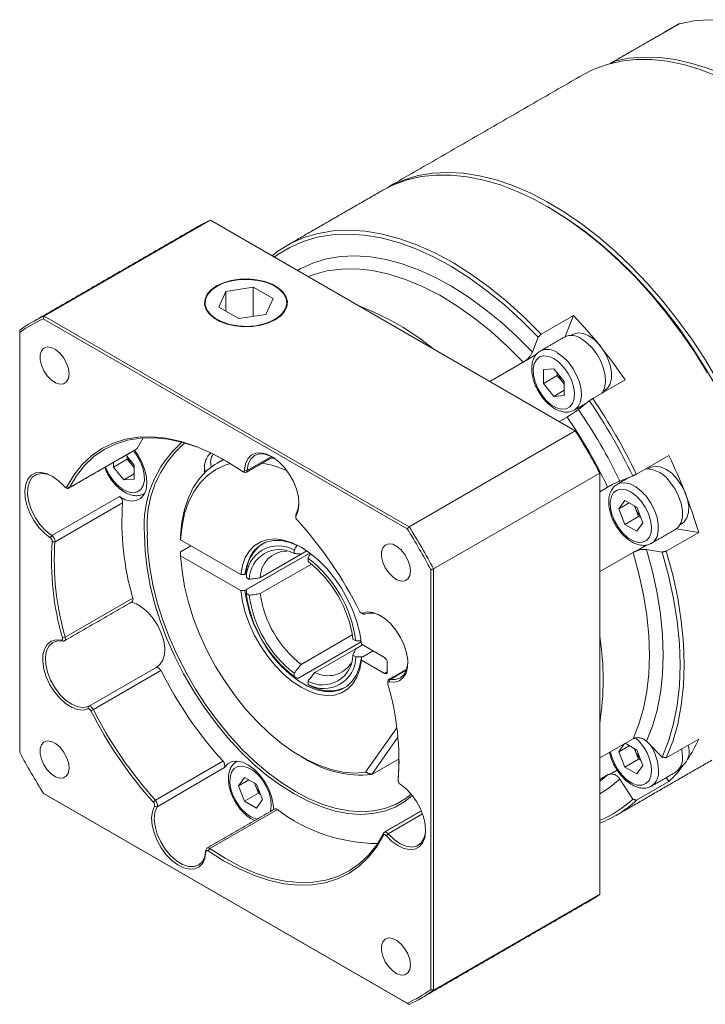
# Model space of a CAD drawing. Header units: millimetres. Extents: x -26 to 555, y -31 to 380.
# Tile 3 of 6: x 78 to 148, y 74 to 175. Entities that reach past the tile are written whole.
import ezdxf

# ---------------------------------------------------------------- set-up
doc = ezdxf.new("R2010")
doc.units = ezdxf.units.MM
doc.header["$LTSCALE"] = 5
doc.layers.get('0').update_dxf_attribs({"lineweight": 18})

msp = doc.modelspace()

# ---------------------------------------------------------------- linework, layer by layer
at = {"color": 7, "linetype": 'Continuous', "lineweight": 15}
for p, q in [((145.36, 174.99), (138.71, 171.15)), ((138.71, 171.15), (138.68, 171.01)), ((97.28, 154.83), (80.23, 145)), ((134.69, 133.23), (97.28, 154.83)), ((98.88, 147.54), (98.13, 145.93)), ((101.67, 147.97), (98.88, 147.54)), ((98.88, 145.5), (98.88, 147.54)), ((103.71, 146.79), (101.67, 147.97)), ((101.67, 144.98), (101.67, 147.97)), ((102.96, 145.18), (103.71, 146.79)), ((98.13, 145.93), (100.18, 144.75)), ((117.46, 123.18), (80.15, 144.72)), ((80.23, 145), (117.65, 123.4)), ((100.18, 144.75), (102.96, 145.18)), ((131.18, 143.15), (134.5, 145.06)), ((134.5, 145.06), (133.67, 142.9)), ((77.73, 143.55), (77.73, 143.33)), ((77.73, 143.33), (77.73, 100.24)), ((130.3, 141.29), (130.89, 142.83)), ((130.72, 141.09), (129.64, 140.46)), ((125.94, 138.29), (129.35, 140.26)), ((131.43, 139.51), (132.5, 139.6)), ((131.43, 138.09), (131.43, 139.51)), ((132.5, 139.6), (133.56, 138.28)), ((132.85, 138.91), (131.43, 138.09)), ((132.85, 138.91), (132.85, 139.16)), ((133.38, 138.25), (132.85, 138.91)), ((139.8, 138.46), (136.48, 136.55)), ((132.5, 136.77), (131.43, 138.09)), ((133.56, 137.39), (132.5, 136.77)), ((133.56, 138.03), (133.38, 138.25)), ((133.56, 138.28), (133.56, 136.87)), ((133.56, 136.87), (132.5, 136.77)), ((136.13, 136.31), (135.02, 135.42)), ((133.85, 134.65), (133.05, 134.19)), ((89.77, 131.43), (90.4, 132.5)), ((134.69, 133.23), (117.65, 123.4)), ((82.84, 127.43), (89.77, 131.43)), ((88.75, 130.33), (87.34, 129.52)), ((88.63, 130.73), (89.46, 129.71)), ((88.75, 130.33), (88.75, 130.59)), ((89.28, 129.67), (88.75, 130.33)), ((101.05, 129.18), (103.54, 130.61)), ((103.5, 130.45), (104, 130.31)), ((140.96, 128.79), (144.28, 130.71)), ((87.34, 129.52), (87.34, 129.98)), ((88.4, 128.2), (87.34, 129.52)), ((89.46, 129.45), (89.28, 129.67)), ((89.46, 129.71), (89.46, 128.29)), ((96.67, 129.52), (96.67, 128.93)), ((89.46, 128.81), (88.4, 128.2)), ((89.46, 128.29), (88.4, 128.2)), ((101.05, 129.18), (100.77, 129.19)), ((137.2, 128.9), (120.16, 119.06)), ((137.2, 129), (137.2, 128.9)), ((137.2, 85.69), (137.2, 128.9)), ((139.26, 128.08), (140.58, 128.6)), ((82.84, 127.43), (82.57, 127.49)), ((137.2, 126.99), (138.01, 127.46)), ((81.02, 122.49), (87.95, 126.49)), ((88.28, 125.85), (81.35, 121.85)), ((139.16, 125.22), (139.78, 126.09)), ((140.23, 125.83), (139.16, 125.22)), ((139.78, 126.09), (141, 125.39)), ((140.88, 125.25), (140.78, 125.51)), ((141.19, 124.46), (140.88, 125.25)), ((141, 125.39), (141.61, 123.81)), ((106.04, 124.57), (106.04, 124.4)), ((106.08, 124.73), (106.06, 124.5)), ((139.78, 123.64), (139.16, 125.22)), ((141.19, 124.46), (139.78, 123.64)), ((141.41, 124.33), (141.19, 124.46)), ((141, 122.94), (139.78, 123.64)), ((141.61, 123.81), (141, 122.94)), ((81.02, 122.49), (80.87, 122.25)), ((147.35, 122.81), (144.02, 120.89)), ((145.05, 123.17), (147.35, 122.81)), ((81.35, 121.85), (81.07, 121.86)), ((94.22, 120.83), (95.29, 121.45)), ((100.4, 118.49), (94.23, 122.06)), ((141.98, 121.51), (140.93, 120.9)), ((94.23, 120.42), (100.4, 116.86)), ((100.82, 116.86), (107.48, 120.7)), ((100.96, 116.94), (107.48, 120.7)), ((102.39, 118.16), (107.17, 120.92)), ((105.87, 121), (105.87, 120.65)), ((107.17, 120.92), (106.58, 120.58)), ((140.61, 120.76), (137.2, 118.79)), ((143.61, 120.8), (141.98, 121.06)), ((107.64, 119.56), (102.39, 116.53)), ((107.29, 119.83), (107.29, 120.18)), ((100.96, 118.58), (100.82, 118.49)), ((119.87, 75.91), (119.87, 119)), ((120.16, 119.06), (120.16, 75.85)), ((101.27, 117.99), (100.97, 118.17)), ((100.97, 116.53), (101.27, 116.36)), ((82.4, 112.07), (89.33, 116.07)), ((112.87, 114.53), (113.11, 114.43)), ((106.58, 109.27), (111.83, 112.3)), ((82.18, 111.67), (81.99, 111.77)), ((82.4, 112.07), (82.12, 112.01)), ((112.74, 111.59), (106.23, 107.83)), ((112.19, 111.69), (111.89, 111.86)), ((112.19, 110.87), (112.89, 111.28)), ((115.14, 109.99), (112.76, 111.36)), ((112.19, 110.87), (107.99, 108.45)), ((111.89, 110.23), (112.19, 110.05)), ((113.96, 110.66), (112.76, 109.97)), ((113.96, 110.66), (112.9, 110.05)), ((112.76, 109.72), (115.14, 108.35)), ((115.42, 108.52), (115.42, 109.5)), ((84.78, 104.97), (91.71, 108.97)), ((92.21, 108.63), (85.28, 104.63)), ((105.87, 108.38), (105.87, 108.04)), ((115.42, 108.52), (115.14, 108.35)), ((117.38, 108.7), (115.71, 107.73)), ((107.29, 107.22), (107.29, 107.57)), ((115.47, 107.49), (115.47, 107.32)), ((115.61, 107.47), (115.71, 107.73)), ((84.78, 104.97), (84.73, 104.71)), ((85.28, 104.63), (85.03, 104.51)), ((113.2, 98.21), (116.39, 102.76)), ((116.5, 101.8), (113.82, 97.98)), ((137.2, 99.68), (140.61, 101.65)), ((139.16, 100.32), (139.75, 101.15)), ((139.8, 101.18), (141, 100.48)), ((141.98, 101.39), (143.61, 99.77)), ((144.02, 99.69), (147.35, 101.61)), ((140.23, 100.93), (139.16, 100.32)), ((139.78, 98.74), (139.16, 100.32)), ((140.88, 100.34), (140.78, 100.61)), ((141.19, 99.56), (140.88, 100.34)), ((141, 100.48), (141.61, 98.9)), ((91.64, 95.33), (98.57, 99.33)), ((99.96, 99.32), (100, 99.34)), ((100, 99.34), (100.04, 99.36)), ((113.82, 97.98), (116.62, 99.59)), ((141.19, 99.56), (139.78, 98.74)), ((141.41, 99.43), (141.19, 99.56)), ((98.74, 98.68), (91.81, 94.67)), ((138.99, 98.43), (138.32, 98.04)), ((141, 98.03), (139.78, 98.74)), ((141.61, 98.9), (141, 98.03)), ((100.17, 96.81), (100.78, 97.68)), ((101.23, 97.42), (100.17, 96.81)), ((100.78, 97.68), (102.01, 96.98)), ((101.89, 96.84), (101.79, 97.1)), ((102.01, 96.98), (102.62, 95.4)), ((116.53, 97.51), (116.54, 97.55)), ((116.53, 97.51), (116.53, 97.35)), ((116.54, 97.37), (116.54, 97.55)), ((138.01, 97.95), (137.2, 97.48)), ((137.2, 97.25), (137.91, 97.86)), ((137.91, 97.86), (138.01, 97.95)), ((140.58, 95.46), (139.26, 97.51)), ((144.28, 97.25), (140.96, 95.33)), ((144.02, 97.66), (144.28, 97.25)), ((80.15, 96.06), (117.46, 74.52)), ((117.65, 74.4), (80.23, 96)), ((100.78, 95.23), (100.17, 96.81)), ((102.2, 96.05), (100.78, 95.23)), ((102.2, 96.05), (101.89, 96.84)), ((102.42, 95.92), (102.2, 96.05)), ((91.44, 95.13), (91.64, 95.33)), ((102.01, 94.53), (100.78, 95.23)), ((102.62, 95.4), (102.01, 94.53)), ((91.54, 94.74), (91.81, 94.67)), ((104.15, 94.38), (97.22, 90.38)), ((119.04, 93.93), (115.52, 91.89)), ((115.03, 91.75), (115.04, 91.97)), ((115.32, 91.7), (115.52, 91.89)), ((96.83, 90.05), (96.83, 90.22)), ((97.06, 90.14), (97.22, 90.38)), ((137.2, 85.69), (120.16, 75.85))]:
    msp.add_line(p, q, dxfattribs=at)
for points in [[(145.36, 174.99), (146.83, 175.28), (148.36, 175.41), (149.95, 175.36), (151.6, 175.15), (153.29, 174.77), (155.01, 174.22), (156.76, 173.52), (158.52, 172.65), (160.28, 171.63), (162.04, 170.46), (163.79, 169.16), (165.51, 167.71), (167.2, 166.14), (168.85, 164.46), (170.44, 162.66), (171.98, 160.77), (173.44, 158.78)], [(149.25, 169.63), (147.51, 170.29), (145.8, 170.8), (144.12, 171.14), (142.49, 171.31), (140.91, 171.31), (139.39, 171.15), (137.95, 170.81), (136.58, 170.32), (135.46, 169.75)], [(138.71, 171.15), (140.18, 171.45), (141.71, 171.57), (143.31, 171.53), (144.95, 171.31), (146.64, 170.93), (148.36, 170.39), (150.11, 169.68), (151.87, 168.81), (153.64, 167.79), (155.4, 166.63), (157.14, 165.32), (158.87, 163.88), (160.55, 162.31), (162.2, 160.62), (163.79, 158.82), (165.33, 156.93), (166.79, 154.94)], [(115.16, 158.03), (115.85, 158.41), (117.17, 158.99), (118.58, 159.41), (120.06, 159.66), (121.61, 159.74), (123.22, 159.65), (124.87, 159.39), (126.57, 158.97), (128.3, 158.39), (130.05, 157.64), (131.81, 156.74), (133.57, 155.68), (135.33, 154.48), (137.07, 153.14), (138.78, 151.66), (140.46, 150.07), (142.09, 148.35), (143.67, 146.53), (145.18, 144.62), (146.63, 142.62), (148, 140.54), (149.28, 138.4)], [(148.22, 139.23), (146.9, 141.34), (145.49, 143.38), (144.01, 145.34), (142.46, 147.21), (140.85, 148.98), (139.2, 150.63), (137.5, 152.17), (135.77, 153.58), (134.03, 154.85), (132.26, 155.98), (130.5, 156.96), (128.74, 157.79), (127.01, 158.45), (125.29, 158.96), (123.62, 159.3), (121.98, 159.47), (120.4, 159.47), (118.89, 159.31), (117.44, 158.98), (116.07, 158.48), (114.95, 157.91)], [(155.69, 115.15), (155.62, 117.23), (155.42, 119.37), (155.1, 121.57), (154.64, 123.81), (154.05, 126.07), (153.35, 128.35), (152.52, 130.64), (151.58, 132.91), (150.53, 135.16), (149.37, 137.37), (148.12, 139.54), (146.78, 141.65), (145.36, 143.68), (143.86, 145.63), (142.3, 147.49), (140.68, 149.24), (139.01, 150.88), (137.3, 152.39), (135.56, 153.78), (133.8, 155.02), (132.04, 156.12)], [(132.04, 156.12), (133.8, 155.02), (135.56, 153.78), (137.3, 152.39), (139.01, 150.88), (140.68, 149.24), (142.3, 147.49), (143.86, 145.63), (145.36, 143.68), (146.78, 141.65), (148.12, 139.54), (149.37, 137.37), (150.53, 135.16), (151.58, 132.91), (152.52, 130.64), (153.35, 128.35), (154.05, 126.07), (154.64, 123.81), (155.1, 121.57), (155.42, 119.37), (155.62, 117.23), (155.69, 115.15)], [(103.6, 151.18), (104.2, 151.65), (105.48, 152.44), (106.86, 153.05), (108.33, 153.49), (109.88, 153.75), (111.51, 153.82), (113.19, 153.7), (114.93, 153.41), (116.71, 152.93), (118.52, 152.28), (120.36, 151.45), (122.2, 150.45), (124.04, 149.28), (125.87, 147.96), (127.68, 146.49), (129.45, 144.88), (131.18, 143.15)], [(130.89, 142.83), (129.18, 144.56), (127.42, 146.16), (125.63, 147.61), (123.82, 148.92), (121.99, 150.08), (120.16, 151.07), (118.35, 151.89), (116.55, 152.54), (114.78, 153.02), (113.06, 153.31), (111.39, 153.42), (109.78, 153.35), (108.24, 153.1), (106.78, 152.66), (105.41, 152.05), (104.14, 151.27), (103.84, 151.04)], [(106.2, 149.68), (106.57, 149.89), (107.84, 150.47), (109.2, 150.88), (110.63, 151.12), (112.13, 151.18), (113.68, 151.08), (115.29, 150.81), (116.94, 150.37), (118.61, 149.76), (120.3, 148.99), (122.01, 148.07), (123.71, 146.99), (125.4, 145.76), (127.07, 144.4), (128.7, 142.91), (130.3, 141.29)], [(129.35, 140.26), (127.71, 141.92), (126.02, 143.45), (124.29, 144.83), (122.55, 146.07), (120.79, 147.14), (119.04, 148.04), (117.3, 148.76), (115.59, 149.31), (113.91, 149.67), (112.28, 149.85), (110.72, 149.83), (109.22, 149.63), (108.01, 149.32)], [(97.92, 148.1), (97.36, 147.7), (96.96, 147.24), (96.73, 146.75), (96.68, 146.23), (96.82, 145.73), (97.14, 145.25), (97.62, 144.82), (98.25, 144.45), (98.99, 144.18), (99.82, 143.99), (100.7, 143.91), (101.59, 143.94), (102.45, 144.07), (103.24, 144.3), (103.93, 144.63), (104.49, 145.03), (104.89, 145.48), (105.12, 145.98), (105.17, 146.49), (105.03, 147), (104.71, 147.48), (104.23, 147.91), (103.6, 148.27), (102.85, 148.55), (102.02, 148.73), (101.15, 148.81), (100.26, 148.78), (99.4, 148.65), (98.61, 148.42), (97.92, 148.1)], [(97.96, 148.07), (97.39, 147.66), (96.99, 147.19), (96.77, 146.69), (96.75, 146.17), (96.92, 145.65), (97.28, 145.17), (97.81, 144.75), (98.48, 144.4), (99.27, 144.14), (100.13, 143.99), (101.04, 143.94), (101.93, 144.02), (102.78, 144.2), (103.55, 144.48), (104.19, 144.85), (104.67, 145.29), (104.99, 145.78), (105.11, 146.3), (105.04, 146.82), (104.77, 147.32), (104.32, 147.77), (103.72, 148.16), (102.98, 148.47), (102.15, 148.67), (101.26, 148.77), (100.36, 148.76), (99.48, 148.63), (98.67, 148.4), (97.96, 148.07)], [(108.01, 149.32), (107.81, 149.25), (107.29, 149.05)], [(134.45, 143.13), (134.52, 143.16), (134.98, 143.28), (135.51, 143.22), (136.07, 142.98), (136.63, 142.59), (137.16, 142.05), (137.63, 141.42), (138.01, 140.71), (138.28, 139.98), (138.42, 139.26), (138.42, 138.61), (138.28, 138.05), (138.02, 137.63), (137.75, 137.41)], [(135.32, 142.68), (135.89, 142.27), (136.43, 141.73), (136.91, 141.09), (137.31, 140.38), (137.6, 139.64), (137.76, 138.91), (137.79, 138.23), (137.69, 137.63), (137.47, 137.15), (137.41, 137.08)], [(82.79, 139.07), (82.72, 139.62), (82.53, 140.19), (82.23, 140.74), (81.84, 141.21), (81.41, 141.58), (80.97, 141.79), (80.56, 141.84), (80.21, 141.72), (79.96, 141.45), (79.83, 141.03), (79.83, 140.52), (79.96, 139.96), (80.21, 139.39), (80.56, 138.87), (80.97, 138.45), (81.41, 138.16), (81.84, 138.02), (82.23, 138.05), (82.53, 138.26), (82.72, 138.61), (82.79, 139.07)], [(132.5, 140.64), (131.97, 140.86), (131.47, 140.92), (131.04, 140.81), (130.7, 140.53), (130.48, 140.11), (130.38, 139.56), (130.41, 138.93), (130.58, 138.25), (130.86, 137.57), (131.25, 136.93), (131.71, 136.36), (132.23, 135.91), (132.76, 135.6), (133.28, 135.46), (133.74, 135.49), (134.13, 135.68), (134.41, 136.04), (134.58, 136.53), (134.61, 137.12), (134.51, 137.78), (134.29, 138.47), (133.95, 139.13), (133.52, 139.74), (133.02, 140.26), (132.5, 140.64)], [(132.85, 141.25), (133.42, 140.84), (133.96, 140.3), (134.44, 139.66), (134.83, 138.95), (135.12, 138.21), (135.29, 137.48), (135.32, 136.8), (135.22, 136.2), (134.99, 135.73), (134.65, 135.39), (134.58, 135.35)], [(133.56, 138.05), (133.5, 138.11), (133.38, 138.25)], [(82.57, 127.49), (83.29, 128.7), (84.13, 129.77), (85.08, 130.67), (86.15, 131.41), (87.31, 131.98), (88.56, 132.37), (89.89, 132.58), (91.29, 132.61), (92.76, 132.47), (94.27, 132.14), (95.81, 131.63), (97.38, 130.95), (98.96, 130.1), (100.54, 129.09)], [(98.88, 130.15), (97.53, 130.86), (95.98, 131.54), (94.44, 132.04), (92.95, 132.37), (91.5, 132.51), (90.1, 132.48), (88.78, 132.27), (87.54, 131.88), (86.39, 131.32), (85.33, 130.59), (84.39, 129.69), (83.56, 128.63), (82.84, 127.43)], [(89.77, 131.43), (89.74, 131.38), (89.7, 131.35)], [(86.53, 129.52), (86.56, 129.45), (86.88, 128.77), (87.3, 128.15), (87.78, 127.62), (88.31, 127.21), (88.84, 126.96), (89.34, 126.87), (89.78, 126.96), (90.14, 127.21), (90.39, 127.61), (90.51, 128.14), (90.5, 128.76), (90.35, 129.43), (90.09, 130.12), (89.71, 130.77), (89.41, 131.18)], [(89.51, 131.24), (89.8, 130.83), (90.22, 130.09), (90.53, 129.31), (90.72, 128.54), (90.76, 127.82), (90.68, 127.18), (90.45, 126.65), (90.11, 126.28), (89.66, 126.07), (89.13, 126.03), (88.55, 126.17), (87.95, 126.49)], [(100.77, 129.19), (100.88, 129.83), (101.12, 130.35), (101.47, 130.73), (101.93, 130.94), (102.47, 130.98), (103.06, 130.84), (103.67, 130.54), (104.28, 130.08), (104.86, 129.49), (105.37, 128.79), (105.79, 128.03), (106.11, 127.24), (106.3, 126.45), (106.35, 125.71), (106.27, 125.05), (106.06, 124.5)], [(103.63, 130.56), (103.46, 130.65), (102.85, 130.85), (102.28, 130.87), (101.8, 130.69), (101.42, 130.34), (101.17, 129.82), (101.05, 129.18)], [(89.46, 129.48), (89.41, 129.53), (89.28, 129.67)], [(94.22, 122.47), (94.36, 123.86), (94.63, 125.16), (95.02, 126.35), (95.53, 127.42), (96.16, 128.35), (96.89, 129.14), (97.74, 129.78), (98.67, 130.26), (98.68, 130.27)], [(99.34, 129.88), (98.8, 129.71), (97.84, 129.27), (96.98, 128.66), (96.22, 127.9), (95.57, 126.99), (95.04, 125.93), (94.64, 124.75), (94.37, 123.46), (94.23, 122.06)], [(96.76, 129.02), (96.68, 129.39), (96.67, 129.54)], [(142.35, 129.45), (142.48, 129.52), (142.95, 129.61), (143.48, 129.52), (144.05, 129.26), (144.61, 128.84), (145.13, 128.29), (145.59, 127.64), (145.95, 126.93), (146.2, 126.2), (146.32, 125.49), (146.3, 124.85), (146.14, 124.31), (145.86, 123.9), (145.65, 123.74)], [(80.87, 122.25), (80.26, 122.72), (79.69, 123.32), (79.19, 124.02), (78.78, 124.79), (78.47, 125.59), (78.3, 126.37), (78.25, 127.11), (78.35, 127.76), (78.57, 128.29), (78.91, 128.68), (79.36, 128.91), (79.89, 128.97), (80.48, 128.85), (81.1, 128.56), (81.71, 128.11), (82.29, 127.54)], [(81.12, 128.55), (80.54, 128.79), (79.95, 128.87), (79.44, 128.76), (79.02, 128.47), (78.72, 128), (78.56, 127.4), (78.54, 126.69), (78.67, 125.91), (78.94, 125.1), (79.34, 124.32), (79.83, 123.59), (80.41, 122.97), (81.02, 122.49)], [(100.54, 129.09), (100.58, 129.07), (100.62, 129.06), (100.66, 129.05), (100.7, 129.06), (100.73, 129.08), (100.75, 129.11), (100.77, 129.14), (100.77, 129.19)], [(82.29, 127.54), (82.33, 127.5), (82.37, 127.46), (82.41, 127.44), (82.45, 127.43), (82.49, 127.43), (82.52, 127.44), (82.55, 127.46), (82.57, 127.49)], [(138.98, 127.74), (139.26, 127.86), (139.76, 127.91), (140.31, 127.78), (140.89, 127.49), (141.45, 127.05), (141.98, 126.48)], [(144.46, 127.91), (144.92, 127.25), (145.29, 126.52), (145.54, 125.78), (145.68, 125.06), (145.68, 124.4), (145.54, 123.83), (145.29, 123.38), (144.97, 123.12)], [(141.45, 126.02), (140.96, 126.54), (140.43, 126.94), (139.9, 127.18), (139.41, 127.25), (138.97, 127.15), (138.62, 126.89), (138.39, 126.48), (138.28, 125.94), (138.3, 125.31), (138.45, 124.64), (138.73, 123.95), (139.11, 123.3), (139.57, 122.73), (140.08, 122.27), (140.61, 121.95), (141.13, 121.79), (141.6, 121.8), (141.99, 121.99), (142.29, 122.33), (142.46, 122.81), (142.51, 123.39), (142.42, 124.05), (142.2, 124.74), (141.87, 125.41), (141.45, 126.02)], [(141.98, 126.48), (142.44, 125.82), (142.81, 125.1), (143.07, 124.35), (143.2, 123.63), (143.2, 122.97), (143.07, 122.4), (142.81, 121.95), (142.49, 121.69)], [(106.08, 124.73), (106.29, 125.28), (106.35, 125.85)], [(140.88, 125.25), (140.82, 125.43), (140.8, 125.5)], [(117.98, 95.83), (117.21, 95.22), (116.21, 94.64), (115.12, 94.22), (113.95, 93.97), (112.71, 93.89), (111.42, 93.98), (110.07, 94.23), (108.69, 94.66), (107.29, 95.24), (105.87, 95.98), (104.46, 96.87), (103.05, 97.91), (101.67, 99.08), (100.33, 100.38), (99.03, 101.79), (97.79, 103.3), (96.63, 104.9), (95.54, 106.57), (94.53, 108.31), (93.63, 110.09), (92.83, 111.9), (92.14, 113.73), (91.56, 115.56), (91.11, 117.37), (90.79, 119.15), (90.59, 120.89), (90.53, 122.56)], [(90.81, 122.56), (90.88, 120.9), (91.07, 119.18), (91.39, 117.42), (91.84, 115.62), (92.41, 113.81), (93.09, 112), (93.88, 110.21), (94.78, 108.44), (95.77, 106.72), (96.85, 105.06), (98.01, 103.48), (99.24, 101.98), (100.52, 100.58), (101.85, 99.3), (103.22, 98.14), (104.61, 97.11), (106.01, 96.23), (107.42, 95.49), (108.81, 94.91), (110.17, 94.5), (111.51, 94.24), (112.79, 94.16), (114.02, 94.24), (115.18, 94.48), (116.26, 94.9), (117.25, 95.47), (117.88, 95.96)], [(100.4, 118.49), (100.57, 119.43), (100.86, 120.24), (101.28, 120.93), (101.81, 121.47), (102.44, 121.86), (103.16, 122.09), (103.95, 122.14), (104.79, 122.02), (105.68, 121.74), (106.58, 121.29), (107.48, 120.7), (108.37, 119.96), (109.21, 119.1), (110, 118.13), (110.72, 117.08), (111.35, 115.96), (111.88, 114.81), (112.3, 113.64), (112.59, 112.48), (112.76, 111.36)], [(106.69, 121.23), (106.33, 121.42), (105.43, 121.78), (104.55, 121.97), (103.73, 121.97), (102.97, 121.8), (102.31, 121.44), (101.75, 120.92), (101.31, 120.25), (101, 119.43), (100.82, 118.49)], [(117.79, 118.87), (117.72, 119.41), (117.53, 119.98), (117.23, 120.53), (116.84, 121.01), (116.41, 121.37), (115.97, 121.59), (115.56, 121.64), (115.21, 121.52), (114.96, 121.24), (114.83, 120.83), (114.83, 120.32), (114.96, 119.75), (115.21, 119.19), (115.56, 118.67), (115.97, 118.24), (116.41, 117.95), (116.84, 117.82), (117.23, 117.85), (117.53, 118.05), (117.72, 118.4), (117.79, 118.87)], [(142.49, 121.69), (142.44, 121.66), (142.41, 121.65)], [(94.23, 120.42), (94.37, 118.87), (94.64, 117.26), (95.04, 115.62), (95.56, 113.96), (96.21, 112.31), (96.96, 110.67), (97.82, 109.07), (98.78, 107.52), (99.81, 106.05), (100.92, 104.66), (102.1, 103.38), (103.32, 102.21), (104.57, 101.17), (105.85, 100.27), (107.14, 99.51), (108.41, 98.92), (109.67, 98.49), (110.9, 98.22), (112.08, 98.13), (113.2, 98.21)], [(140.61, 101.65), (141.21, 103.14), (141.68, 104.75), (142.02, 106.48), (142.22, 108.31), (142.29, 110.23), (142.22, 112.23), (142.02, 114.3), (141.68, 116.42), (141.21, 118.57), (140.61, 120.76)], [(141.98, 121.06), (142.6, 118.81), (143.08, 116.59), (143.42, 114.41), (143.63, 112.29), (143.7, 110.23), (143.63, 108.25), (143.42, 106.37), (143.08, 104.59), (142.6, 102.93), (141.98, 101.39)], [(143.61, 99.77), (144.26, 101.41), (144.77, 103.2), (145.14, 105.1), (145.36, 107.12), (145.44, 109.23), (145.36, 111.43), (145.14, 113.7), (144.77, 116.03), (144.26, 118.4), (143.61, 120.8)], [(144.02, 120.89), (144.68, 118.47), (145.19, 116.08), (145.56, 113.74), (145.79, 111.45), (145.86, 109.23), (145.79, 107.1), (145.56, 105.07), (145.19, 103.15), (144.68, 101.35), (144.02, 99.69)], [(112.76, 109.72), (112.59, 108.79), (112.3, 107.97), (111.88, 107.29), (111.35, 106.74), (110.72, 106.36), (110, 106.13), (109.21, 106.08), (108.37, 106.19), (107.48, 106.48), (106.58, 106.92), (105.68, 107.52), (104.79, 108.26), (103.95, 109.12), (103.16, 110.09), (102.44, 111.14), (101.81, 112.25), (101.28, 113.41), (100.86, 114.58), (100.57, 115.74), (100.4, 116.86)], [(100.82, 116.86), (101, 115.72), (101.31, 114.54), (101.75, 113.36), (102.31, 112.19), (102.97, 111.07), (103.73, 110.03), (104.55, 109.09), (105.43, 108.26), (106.33, 107.58), (107.25, 107.05), (108.16, 106.68), (109.03, 106.5), (109.86, 106.49), (110.61, 106.67), (111.27, 107.02), (111.83, 107.54), (112.27, 108.21), (112.58, 109.03), (112.76, 109.97)], [(89.18, 115.65), (89.7, 115.47), (90.3, 115.11), (90.89, 114.6), (91.43, 113.97), (91.89, 113.25), (92.25, 112.48), (92.49, 111.7), (92.6, 110.95), (92.57, 110.27), (92.4, 109.7), (92.11, 109.25), (91.71, 108.97)], [(112.57, 114.73), (112.6, 114.68), (112.64, 114.63), (112.68, 114.59), (112.72, 114.56), (112.76, 114.53), (112.8, 114.52), (112.84, 114.52), (112.87, 114.53)], [(112.87, 114.53), (113.38, 114.65), (113.95, 114.59), (114.56, 114.36), (115.17, 113.97), (115.77, 113.43), (116.31, 112.78), (116.78, 112.04), (117.14, 111.26), (117.39, 110.46), (117.51, 109.7), (117.49, 108.99), (117.34, 108.39), (117.06, 107.92), (116.66, 107.6), (116.17, 107.45), (115.61, 107.47)], [(84.73, 104.71), (84.22, 104.59), (83.65, 104.65), (83.05, 104.88), (82.43, 105.27), (81.84, 105.81), (81.29, 106.46), (80.83, 107.19), (80.46, 107.98), (80.21, 108.77), (80.1, 109.54), (80.11, 110.24), (80.27, 110.84), (80.55, 111.32), (80.94, 111.64), (81.43, 111.79), (81.99, 111.77)], [(82.18, 111.67), (81.61, 111.68), (81.13, 111.51), (80.75, 111.16), (80.49, 110.65), (80.38, 110.01), (80.41, 109.27), (80.58, 108.48), (80.9, 107.67), (81.33, 106.9), (81.85, 106.2), (82.44, 105.62), (83.06, 105.19), (83.68, 104.93), (84.26, 104.85), (84.78, 104.97)], [(81.99, 111.77), (82.03, 111.76), (82.06, 111.77), (82.09, 111.79), (82.11, 111.82), (82.13, 111.86), (82.13, 111.9), (82.13, 111.96), (82.12, 112.01)], [(82.4, 112.07), (82.41, 111.98), (82.42, 111.9), (82.41, 111.82), (82.38, 111.76), (82.35, 111.71), (82.3, 111.68), (82.24, 111.66), (82.18, 111.67)], [(115.71, 107.73), (116.27, 107.72), (116.76, 107.89), (117.14, 108.24), (117.4, 108.75), (117.51, 109.39), (117.52, 109.51)], [(91.71, 108.97), (91.76, 108.98), (91.83, 108.98), (91.9, 108.96), (91.97, 108.92), (92.04, 108.86), (92.1, 108.79), (92.16, 108.72), (92.21, 108.63)], [(115.47, 107.49), (115.47, 107.5), (115.48, 107.58), (115.5, 107.64), (115.54, 107.69), (115.59, 107.72), (115.64, 107.74), (115.71, 107.73)], [(115.61, 107.47), (115.57, 107.47), (115.54, 107.47), (115.51, 107.45), (115.49, 107.42), (115.47, 107.38), (115.47, 107.33), (115.47, 107.28), (115.48, 107.23)], [(85.03, 104.51), (85, 104.56), (84.97, 104.61), (84.93, 104.65), (84.89, 104.68), (84.84, 104.7), (84.8, 104.72), (84.76, 104.72), (84.73, 104.71)], [(84.78, 104.97), (84.83, 104.98), (84.9, 104.98), (84.97, 104.96), (85.04, 104.92), (85.11, 104.86), (85.17, 104.79), (85.23, 104.72), (85.28, 104.63)], [(82.79, 98.66), (82.72, 99.2), (82.53, 99.77), (82.23, 100.32), (81.84, 100.8), (81.41, 101.16), (80.97, 101.38), (80.56, 101.43), (80.21, 101.31), (79.96, 101.03), (79.83, 100.62), (79.83, 100.11), (79.96, 99.54), (80.21, 98.98), (80.56, 98.46), (80.97, 98.03), (81.41, 97.74), (81.84, 97.6), (82.23, 97.64), (82.53, 97.84), (82.72, 98.19), (82.79, 98.66)], [(138.31, 100.32), (138.42, 99.85), (138.67, 99.16), (139.04, 98.5), (139.49, 97.92), (139.99, 97.43), (140.52, 97.09), (141.04, 96.9), (141.53, 96.89), (141.94, 97.04), (142.25, 97.36), (142.44, 97.81), (142.51, 98.39)], [(140.88, 100.34), (140.82, 100.52), (140.8, 100.6)], [(145.61, 100.6), (145.63, 100.51), (145.69, 99.81)], [(98.74, 98.68), (99.07, 99.07), (99.5, 99.3), (100.02, 99.36), (100.6, 99.24), (101.2, 98.95), (101.8, 98.5), (102.36, 97.92), (102.86, 97.24), (103.27, 96.49), (103.56, 95.71), (103.73, 94.94), (103.77, 94.37)], [(116.54, 97.55), (116.61, 98.68), (116.62, 99.41)], [(103.41, 94.16), (103.43, 94.22), (103.52, 94.78), (103.47, 95.42), (103.3, 96.1), (103, 96.78), (102.61, 97.42), (102.14, 97.97), (101.62, 98.41), (101.09, 98.71), (100.58, 98.84), (100.11, 98.8), (99.73, 98.59), (99.46, 98.22), (99.31, 97.72), (99.28, 97.12), (99.39, 96.46), (99.63, 95.77), (99.98, 95.1), (100.41, 94.5), (100.91, 94), (101.44, 93.63), (101.97, 93.42), (102.07, 93.39)], [(101.89, 96.84), (101.83, 97.02), (101.81, 97.09)], [(116.73, 96.99), (117.34, 96.52), (117.91, 95.92), (118.41, 95.21), (118.83, 94.45), (119.13, 93.65), (119.31, 92.87), (119.35, 92.13), (119.26, 91.48), (119.03, 90.95), (118.69, 90.56), (118.24, 90.33), (117.71, 90.27), (117.12, 90.39), (116.51, 90.68), (115.9, 91.12), (115.32, 91.7)], [(139.26, 97.51), (138.18, 96.62), (137.2, 95.99)], [(96.83, 90.05), (96.72, 89.41), (96.49, 88.89), (96.13, 88.51), (95.67, 88.3), (95.14, 88.26), (94.55, 88.4), (93.93, 88.7), (93.32, 89.16), (92.75, 89.75), (92.23, 90.45), (91.81, 91.21), (91.5, 92), (91.31, 92.79), (91.25, 93.53), (91.33, 94.19), (91.54, 94.74)], [(91.81, 94.67), (91.6, 94.12), (91.53, 93.44), (91.61, 92.68), (91.84, 91.87), (92.19, 91.08), (92.65, 90.33), (93.2, 89.66), (93.8, 89.13), (94.43, 88.75), (95.04, 88.55), (95.6, 88.53), (96.09, 88.71), (96.47, 89.06), (96.72, 89.58), (96.83, 90.22)], [(97.22, 90.38), (98.78, 89.38), (100.35, 88.54), (101.91, 87.86), (103.44, 87.36), (104.94, 87.04), (106.39, 86.89), (107.78, 86.92), (109.1, 87.13), (110.35, 87.52), (111.5, 88.08), (112.55, 88.82), (113.5, 89.71), (114.33, 90.77), (115.04, 91.97)], [(115.04, 91.97), (115.08, 92.02), (115.12, 92.06), (115.18, 92.07), (115.24, 92.07), (115.31, 92.05), (115.38, 92.01), (115.45, 91.96), (115.52, 91.89)], [(115.52, 91.89), (116.11, 91.31), (116.73, 90.88), (117.35, 90.61), (117.93, 90.53), (118.45, 90.64), (118.87, 90.94), (119.16, 91.4), (119.33, 92), (119.35, 92.34)], [(115.03, 91.75), (114.31, 90.54), (113.47, 89.47), (112.52, 88.57), (111.46, 87.83), (110.3, 87.26), (109.04, 86.87), (107.71, 86.66), (106.31, 86.62), (104.85, 86.77), (103.34, 87.1), (101.79, 87.61), (100.22, 88.29), (98.64, 89.13), (97.06, 90.14)], [(115.32, 91.7), (115.28, 91.74), (115.23, 91.77), (115.19, 91.8), (115.15, 91.81), (115.11, 91.81), (115.08, 91.8), (115.05, 91.78), (115.03, 91.75)], [(96.83, 90.22), (96.84, 90.3), (96.87, 90.36), (96.91, 90.41), (96.95, 90.44), (97.01, 90.45), (97.08, 90.44), (97.15, 90.42), (97.22, 90.38)], [(97.06, 90.14), (97.02, 90.17), (96.98, 90.18), (96.94, 90.19), (96.91, 90.18), (96.88, 90.16), (96.85, 90.13), (96.84, 90.09), (96.83, 90.05)], [(117.79, 78.45), (117.72, 78.99), (117.53, 79.57), (117.23, 80.11), (116.84, 80.59), (116.41, 80.95), (115.97, 81.17), (115.56, 81.22), (115.21, 81.1), (114.96, 80.82), (114.83, 80.41), (114.83, 79.9), (114.96, 79.34), (115.21, 78.77), (115.56, 78.25), (115.97, 77.83), (116.41, 77.53), (116.84, 77.4), (117.23, 77.43), (117.53, 77.63), (117.72, 77.98), (117.79, 78.45)]]:
    msp.add_lwpolyline(points, dxfattribs=at)
for centre, radius, start, end in [((138.81, 170.81), 0.361, 105.6588, 155.0793), ((102.68, 142.59), 13.38, 113.7958, 119.9925), ((102.53, 119.91), 27.98, 50.8447, 69.1607), ((85.63, 132.77), 13.37, 113.7931, 126.2177), ((85.55, 132.57), 13.3, 113.9808, 126.0299), ((94.88, 107.78), 54.41, 34.3315, 43.2577), ((134.3, 141.31), 1.71, 53.3838, 115.3058), ((131.83, 139.87), 1.72, 53.4577, 114.5466), ((135.36, 139.84), 2.54, 198.4437, 218.7856), ((88.42, 103.63), 58.25, 25.5904, 34.4096), ((90.95, 105.09), 53.49, 25.4552, 34.5448), ((88.51, 103.68), 57.73, 25.5767, 34.4233), ((91.25, 105.26), 51.76, 25.399, 34.601), ((76.03, 96.48), 69.23, 27.9263, 32.0737), ((76.37, 96.67), 68.88, 27.9891, 32.0109), ((101.85, 123.52), 11.36, 131.228, 184.8455), ((102.02, 123.51), 11.24, 131.0754, 184.859), ((91.26, 131.26), 2.54, 198.4437, 218.7856), ((98.6, 130.04), 1.3, 141.6861, 201.9144), ((95.24, 107.14), 54.41, 16.7428, 25.6685), ((100.41, 118.59), 11.55, 65.8459, 78.9778), ((141.85, 126.23), 3.1, 32.857, 89.2314), ((100.84, 129.17), 0.216, 230.4354, 3.3879), ((82.66, 127.54), 0.218, 230.9871, 327.9465), ((87.52, 125.86), 0.76, 359.1444, 55.5571), ((116.27, 123.9), 28.06, 176.0153, 196.1959), ((143.25, 126.17), 2.54, 201.2305, 221.5357), ((106.37, 124.57), 0.336, 152.8492, 181.1968), ((106.42, 124.38), 0.38, 162.56, 226.7538), ((74.62, 95.67), 42.47, 26.6636, 42.0302), ((58.99, 86.64), 69.23, 27.9263, 32.0737), ((80.61, 121.87), 0.456, 359.1444, 55.5571), ((80.59, 121.86), 0.76, 359.1444, 55.5571), ((59.05, 86.67), 68.88, 27.9891, 32.0109), ((109.28, 119.9), 28.29, 176.0153, 196.1959), ((109.34, 119.9), 28.06, 176.0153, 196.1959), ((104.8, 118.48), 3.84, 124.7577, 178.5652), ((104.24, 118.16), 3.27, 60.1172, 179.8936), ((104.36, 117.96), 3.09, 60.6609, 179.3498), ((105.13, 118.16), 2.74, 90.4141, 180.0614), ((99.56, 110.06), 12.73, 7.3391, 52.6609), ((99.92, 110.26), 12.08, 7.5984, 52.4016), ((113.59, 118.16), 12.73, 187.3391, 232.6609), ((113.24, 117.96), 12.08, 187.5984, 232.4016), ((113.47, 118.09), 11.19, 188.0025, 231.9975), ((89.02, 115.93), 0.331, 311.5617, 24.7203), ((113.03, 114.69), 0.268, 235.8353, 288.1525), ((113.74, 112.61), 1.93, 56.8761, 109.0778), ((109.38, 107.7), 28.17, 350.9034, 9.0966), ((108.8, 110.26), 3.09, 240.6609, 359.3498), ((108.92, 110.06), 3.27, 240.1172, 359.8936), ((109.35, 110.91), 2.8, 241.1933, 328.336), ((114.8, 109.47), 0.615, 2.6055, 57.3945), ((129.87, 127.54), 42.13, 206.6636, 222.0302), ((115.25, 108.49), 0.175, 230.7967, 9.214), ((88.32, 99.34), 28.29, 356.0153, 16.1959), ((109.48, 110.48), 3.92, 242.0502, 294.6292), ((122.99, 123.57), 42.47, 206.6636, 222.0302), ((122.94, 123.54), 42.13, 206.6636, 222.0302), ((137.86, 98.17), 4.66, 2.7064, 49.0007), ((133.65, 107.81), 15.04, 326.555, 335.6383), ((138.56, 132.57), 68.88, 207.9891, 212.0109), ((143.25, 101.27), 2.54, 201.2305, 221.5357), ((138.05, 98.18), 5.18, 2.2607, 32.5332), ((144.48, 100.34), 1.9, 307.7967, 19.877), ((98.13, 98.87), 0.634, 342.56, 46.7538), ((112.74, 108.73), 10.81, 237.4855, 275.713), ((143.99, 99.62), 1.71, 304.6923, 6.6199), ((141.51, 98.19), 1.72, 305.411, 6.5499), ((135.72, 106.38), 12.51, 313.1706, 323.4114), ((116.99, 97.37), 0.456, 179.1444, 235.5571), ((104.26, 97.76), 2.54, 201.2305, 221.5357), ((91.18, 94.85), 0.38, 342.56, 46.7538), ((91.21, 94.86), 0.634, 342.56, 46.7538), ((132.89, 103.65), 11.24, 292.5443, 313.2148), ((133.2, 103.6), 11.34, 290.6426, 313.1727), ((103.97, 94.18), 0.27, 48.4649, 112.9242), ((114.54, 108.13), 17.24, 232.9342, 269.5988), ((129.29, 96.48), 13.38, 300.0015, 306.2155), ((112.05, 86.67), 13.3, 293.9808, 306.0299), ((112.26, 86.63), 13.37, 293.7931, 306.2177)]:
    msp.add_arc(centre, radius, start, end, dxfattribs=at)
for points in [[(145.29, 174.97), (138.63, 171.12)], [(145.3, 174.96), (145.36, 174.99)], [(138.61, 171.11), (138.25, 170.9)], [(135.46, 169.75), (115.37, 158.16)], [(114.95, 157.91), (105.12, 152.24)], [(132.04, 156.12), (131.83, 156.24)], [(95.99, 154.18), (78.94, 144.34)], [(97.96, 148.07), (97.92, 148.05)], [(103.93, 148.05), (103.88, 148.07)], [(80.23, 145), (80.15, 144.72)], [(131.18, 143.15), (130.89, 142.83)], [(133.57, 142.85), (131.1, 141.42)], [(134.45, 143.13), (134.26, 143.01)], [(129.35, 140.26), (129.64, 140.46)], [(137.56, 137.3), (137.75, 137.41)], [(136.13, 136.31), (136.48, 136.55)], [(134.6, 135.36), (135.83, 136.07)], [(134.16, 134.84), (133.85, 134.65)], [(134.78, 133.18), (134.69, 133.23)], [(82.77, 127.35), (89.7, 131.35)], [(100.95, 128.97), (103.67, 130.54)], [(98.16, 130.03), (97.93, 129.9)], [(142.35, 129.45), (142.15, 129.34)], [(100.56, 129.08), (100.7, 129)], [(140.22, 128.46), (138.99, 127.75)], [(140.96, 128.79), (140.58, 128.6)], [(82.38, 127.46), (82.52, 127.37)], [(138.01, 127.46), (138.32, 127.63)], [(90.5, 126.78), (90.54, 126.8)], [(117.65, 123.4), (117.46, 123.18)], [(145.45, 123.63), (145.65, 123.74)], [(94.23, 122.06), (94.22, 122.47)], [(142.49, 121.69), (144.97, 123.12)], [(94.22, 120.83), (94.23, 120.42)], [(140.93, 120.9), (140.61, 120.76)], [(143.61, 120.8), (144.02, 120.89)], [(100.82, 118.49), (100.4, 118.49)], [(119.87, 119), (120.16, 119.06)], [(100.4, 116.86), (100.82, 116.86)], [(82.31, 111.69), (89.24, 115.69)], [(112.73, 114.55), (112.88, 114.47)], [(112.76, 109.97), (112.76, 109.72)], [(117.4, 108.77), (115.57, 107.72)], [(140.61, 101.65), (140.93, 101.75)], [(100.04, 99.36), (100, 99.34)], [(106.58, 99.82), (106.93, 99.62)], [(138.87, 93.78), (148.7, 99.45)], [(144.02, 99.69), (143.61, 99.77)], [(113.82, 97.98), (113.2, 98.21)], [(138.32, 98.04), (138.01, 97.95)], [(142.49, 96.78), (144.97, 98.21)], [(145.45, 98.72), (145.65, 98.83)], [(80.15, 96.06), (80.23, 96)], [(140.58, 95.46), (140.96, 95.33)], [(103.86, 94.43), (96.93, 90.43)], [(118.92, 94.25), (115.11, 92.05)], [(118.94, 75.06), (135.98, 84.9)], [(119.87, 75.91), (120.16, 75.85)], [(117.46, 74.52), (117.65, 74.4)]]:
    msp.add_open_spline(points, degree=1, dxfattribs=at)
for points, knots in [([(131.13, 141.42), (131.02, 141.36), (130.76, 141.2), (130.48, 140.82), (130.29, 140.32), (130.21, 139.73), (130.25, 139.07), (130.41, 138.37), (130.69, 137.67), (131.07, 137), (131.52, 136.39), (132.04, 135.88), (132.61, 135.48), (133.18, 135.23), (133.72, 135.13), (134.2, 135.17), (134.45, 135.3), (134.57, 135.36)], [0, 0, 0, 0, 0.455017, 1.03736, 1.630337, 2.25349, 2.901239, 3.556246, 4.209432, 4.861206, 5.514025, 6.170061, 6.832462, 7.503364, 8.104265, 8.676281, 9.126649, 9.126649, 9.126649, 9.126649]), ([(129.64, 140.46), (129.72, 140.54), (129.89, 140.68), (130.1, 140.94), (130.24, 141.15), (130.28, 141.26), (130.3, 141.29)], [0, 0, 0, 0, 0.306158, 0.612804, 0.919736, 1.071413, 1.071413, 1.071413, 1.071413]), ([(135.02, 135.42), (135, 135.41), (134.93, 135.35), (134.75, 135.23), (134.49, 135.04), (134.28, 134.91), (134.17, 134.84), (134.16, 134.84)], [0, 0, 0, 0, 0.101789, 0.399801, 0.69776, 0.995442, 1.03895, 1.03895, 1.03895, 1.03895]), ([(97.3, 130.94), (97.26, 130.91), (97.08, 130.75), (96.87, 130.38), (96.69, 129.94), (96.69, 129.65), (96.69, 129.55)], [0, 0, 0, 0, 0.131844, 0.698765, 1.242624, 1.570415, 1.570415, 1.570415, 1.570415]), ([(86.45, 129.47), (86.5, 129.35), (86.64, 128.99), (86.96, 128.43), (87.42, 127.82), (87.94, 127.31), (88.5, 126.91), (89.07, 126.65), (89.61, 126.56), (90.11, 126.59), (90.38, 126.73), (90.51, 126.8)], [0, 0, 0, 0, 0.353714, 1.018711, 1.685514, 2.355574, 3.032094, 3.717291, 4.331552, 4.916226, 5.43641, 5.43641, 5.43641, 5.43641]), ([(98.16, 130.03), (98.17, 130.04), (98.29, 130.11), (98.44, 130.19), (98.58, 130.25)], [0, 0, 0, 0, 0.042424, 0.4807952, 0.4807952, 0.4807952, 0.4807952]), ([(138.99, 127.72), (138.92, 127.69), (138.71, 127.58), (138.45, 127.26), (138.22, 126.78), (138.11, 126.22), (138.12, 125.57), (138.25, 124.88), (138.5, 124.17), (138.85, 123.49), (139.29, 122.87), (139.8, 122.33), (140.35, 121.9), (140.94, 121.6), (141.5, 121.47), (142, 121.48), (142.27, 121.6), (142.38, 121.65)], [0, 0, 0, 0, 0.253493, 0.839688, 1.428621, 2.045142, 2.689778, 3.346428, 4.001928, 4.655597, 5.309591, 5.966235, 6.628436, 7.298895, 7.97454, 8.552416, 8.99896, 8.99896, 8.99896, 8.99896]), ([(138.32, 127.63), (138.42, 127.69), (138.62, 127.79), (138.91, 127.93), (139.13, 128.03), (139.22, 128.07), (139.26, 128.08)], [0, 0, 0, 0, 0.296769, 0.594121, 0.891749, 1.038941, 1.038941, 1.038941, 1.038941]), ([(106.13, 121.45), (106.09, 121.37), (106, 121.22), (105.91, 121.07), (105.87, 121)], [0, 0, 0, 0, 0.2678105, 0.5163137, 0.5163137, 0.5163137, 0.5163137]), ([(106.58, 120.58), (106.46, 120.59), (106.22, 120.62), (105.99, 120.64), (105.87, 120.65)], [0, 0, 0, 0, 0.3589745, 0.7103435, 0.7103435, 0.7103435, 0.7103435]), ([(107.29, 120.18), (107.33, 120.25), (107.41, 120.39), (107.49, 120.53), (107.52, 120.59)], [0, 0, 0, 0, 0.2485031, 0.4742735, 0.4742735, 0.4742735, 0.4742735]), ([(141.98, 121.06), (141.95, 121.06), (141.85, 121.08), (141.62, 121.07), (141.3, 121.02), (141.06, 120.95), (140.95, 120.91), (140.93, 120.9)], [0, 0, 0, 0, 0.104975, 0.412318, 0.719604, 1.026606, 1.071476, 1.071476, 1.071476, 1.071476]), ([(100.97, 118.17), (100.97, 118.21), (100.97, 118.35), (100.97, 118.49), (100.96, 118.58)], [0, 0, 0, 0, 0.1434604, 0.40973, 0.40973, 0.40973, 0.40973]), ([(101.27, 117.99), (101.45, 118.02), (101.83, 118.08), (102.2, 118.13), (102.39, 118.16)], [0, 0, 0, 0, 0.560008, 1.132137, 1.132137, 1.132137, 1.132137]), ([(100.96, 116.94), (100.97, 116.85), (100.97, 116.72), (100.97, 116.58), (100.97, 116.53)], [0, 0, 0, 0, 0.2662696, 0.40973, 0.40973, 0.40973, 0.40973]), ([(102.39, 116.53), (102.2, 116.5), (101.83, 116.44), (101.45, 116.39), (101.27, 116.36)], [0, 0, 0, 0, 0.572129, 1.132137, 1.132137, 1.132137, 1.132137]), ([(112.71, 111.68), (112.62, 111.68), (112.45, 111.69), (112.28, 111.69), (112.19, 111.69)], [0, 0, 0, 0, 0.2723029, 0.5208059, 0.5208059, 0.5208059, 0.5208059]), ([(111.89, 110.23), (111.94, 110.33), (112.04, 110.55), (112.14, 110.76), (112.19, 110.87)], [0, 0, 0, 0, 0.3513342, 0.7102732, 0.7102732, 0.7102732, 0.7102732]), ([(105.87, 108.38), (105.99, 108.53), (106.22, 108.82), (106.46, 109.12), (106.58, 109.27)], [0, 0, 0, 0, 0.560002, 1.132125, 1.132125, 1.132125, 1.132125]), ([(112.19, 110.05), (112.28, 110.05), (112.51, 110.05), (112.75, 110.05), (112.9, 110.05)], [0, 0, 0, 0, 0.2485031, 0.7097371, 0.7097371, 0.7097371, 0.7097371]), ([(107.99, 108.45), (107.87, 108.3), (107.64, 108.01), (107.4, 107.71), (107.29, 107.57)], [0, 0, 0, 0, 0.572123, 1.132125, 1.132125, 1.132125, 1.132125]), ([(105.87, 108.04), (105.91, 108.01), (106.03, 107.94), (106.15, 107.87), (106.23, 107.83)], [0, 0, 0, 0, 0.1434838, 0.4097969, 0.4097969, 0.4097969, 0.4097969]), ([(107.64, 107.01), (107.56, 107.06), (107.45, 107.13), (107.33, 107.2), (107.29, 107.22)], [0, 0, 0, 0, 0.2663131, 0.4097969, 0.4097969, 0.4097969, 0.4097969]), ([(140.93, 101.75), (141.04, 101.76), (141.25, 101.77), (141.58, 101.67), (141.83, 101.54), (141.94, 101.43), (141.98, 101.39)], [0, 0, 0, 0, 0.327854, 0.65623, 0.984911, 1.147337, 1.147337, 1.147337, 1.147337]), ([(138.21, 100.26), (138.26, 100.03), (138.38, 99.56), (138.7, 98.87), (139.1, 98.22), (139.58, 97.64), (140.11, 97.16), (140.69, 96.8), (141.26, 96.6), (141.8, 96.56), (142.22, 96.63), (142.43, 96.76), (142.5, 96.81)], [0, 0, 0, 0, 0.670188, 1.344376, 2.017803, 2.693047, 3.372602, 4.059702, 4.755349, 5.365038, 5.94837, 6.267069, 6.267069, 6.267069, 6.267069]), ([(99.96, 99.3), (99.87, 99.23), (99.63, 99.09), (99.37, 98.7), (99.18, 98.2), (99.11, 97.6), (99.16, 96.94), (99.33, 96.24), (99.62, 95.54), (100, 94.87), (100.46, 94.27), (100.98, 93.77), (101.46, 93.42), (101.75, 93.31), (101.86, 93.27)], [0, 0, 0, 0, 0.417562, 1.018442, 1.632438, 2.277994, 2.947838, 3.624018, 4.298208, 4.971078, 5.645232, 6.322869, 7.007298, 7.368745, 7.368745, 7.368745, 7.368745]), ([(139.26, 97.51), (139.23, 97.55), (139.15, 97.67), (138.95, 97.85), (138.66, 98.01), (138.44, 98.04), (138.33, 98.04), (138.32, 98.04)], [0, 0, 0, 0, 0.109929, 0.431775, 0.753563, 1.075053, 1.12204, 1.12204, 1.12204, 1.12204])]:
    msp.add_open_spline(points, degree=3, knots=knots, dxfattribs=at)

doc.saveas('drawing.dxf')
